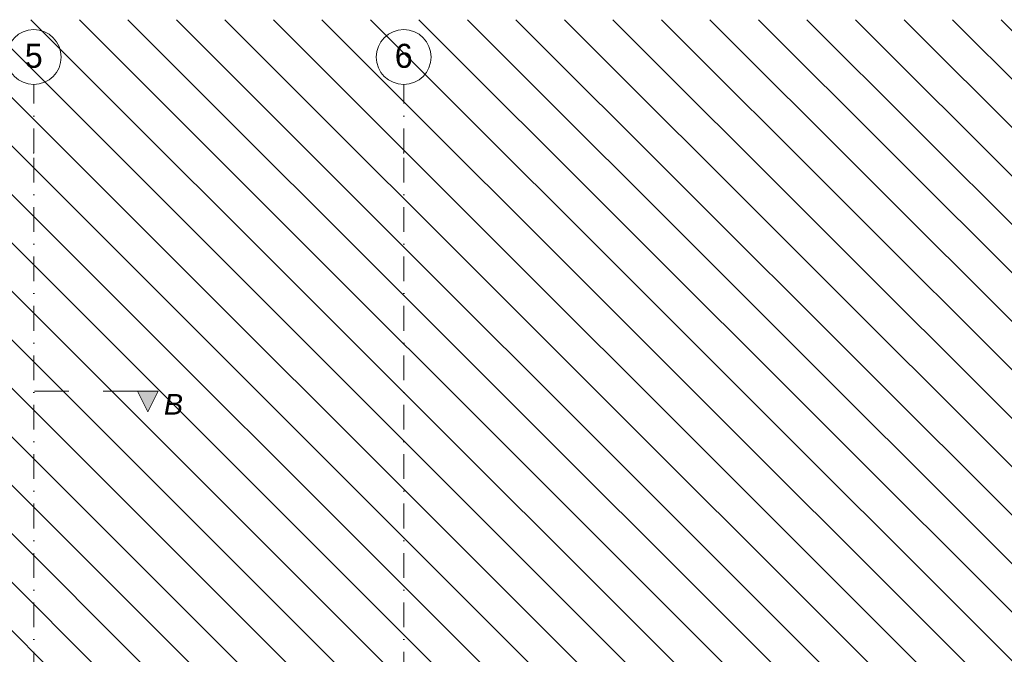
# Model space of a CAD drawing. Header units: centimetres. Extents: x -996 to 7161, y -1849 to 2591.
# Tile 48 of 49: x 2979 to 4414, y 1665 to 2591. Entities that reach past the tile are written whole.
import ezdxf
from ezdxf.enums import TextEntityAlignment as Align

# ---------------------------------------------------------------- set-up
doc = ezdxf.new("R2010")
doc.units = ezdxf.units.CM
doc.header["$LTSCALE"] = 0.1
doc.header["$MEASUREMENT"] = 0
doc.linetypes.add('Kropki i Kreski', pattern=[720, 360, -180, 0, -180])
doc.linetypes.add('Przerywana długa', pattern=[1000, 500, -500])
for name, color, linetype in [('1_przekroje.K_IR', 7, 'Continuous'), ('4_osie.ISTN', 7, 'Continuous'), ('5_opisy.K_IR', 7, 'Continuous')]:
    doc.layers.add(name, color=color, linetype=linetype)
doc.styles.add('GENERATED_STYLE_1', font='txt')
doc.styles.add('GENERATED_STYLE_2', font='txt')

# ---------------------------------------------------------------- blocks, each defined once
blk = doc.blocks.new('Wypełnienie_1_1', base_point=(0, 180))
at = {"layer": '5_opisy.K_IR', "linetype": 'Continuous', "lineweight": 0}
h = blk.add_hatch(dxfattribs=at)
h.set_pattern_fill('PZT_oznaczenia_dróg_dla__EA', color=252, style=0, pattern_type=2)
h.set_pattern_definition([(315, (0, 0), (35.35534, 35.35534), [])])
h.paths.add_polyline_path([(-995.5, -1848.9), (7161.2, -1848.9), (7161.2, 2591.1), (-995.5, 2591.1)])
h.paths.add_polyline_path([(818.6, -639), (666, -638.7), (666.3, -444.9), (818.6, -444.6), (818.6, -445), (818.6, 1591.1), (902.4, 1591.1), (902.4, 2146.9), (1582.4, 2146.9), (1582.4, 1591.1), (6098, 1591.1), (6098, -853.2), (4675.5, -853.2), (4675.5, 953.2), (4002.5, 953.2), (4002.5, -55.4), (4151.1, -55.4), (4151.3, -80.4), (4241.7, -227.7), (4241.7, -252.7), (4010.3, -252.7), (4025.7, -849.1), (818.6, -848.9)], flags=0)
blk = doc.blocks.new('Standardowy znacznik osi[4]_1', base_point=(2999.3, -1423.4))
at = {"layer": '4_osie.ISTN', "color": 252, "linetype": 'Kropki i Kreski', "lineweight": 0}
for p, q in [((2999.3, 2396.6), (2999.3, 2496.6)), ((2999.3, -1323.4), (2999.3, 2396.6))]:
    blk.add_line(p, q, dxfattribs=at)
at = {"layer": '4_osie.ISTN', "color": 252, "linetype": 'Continuous', "lineweight": 0}
blk.add_circle((2999.3, 2536.6), 40, dxfattribs=at)
at = {"layer": '4_osie.ISTN', "color": 252, "linetype": 'Kropki i Kreski', "lineweight": 0}
blk.add_point((2999.3, 2396.6), dxfattribs=at)
blk.add_point((2999.3, 2396.6), dxfattribs=at)
at = {"layer": '4_osie.ISTN', "color": 252, "lineweight": 0, "style": 'GENERATED_STYLE_1'}
for tag, p in [('AC_MarkerText_1_1', (2999.3, 2538.4)), ('AC_MarkerText_1_0', (2999.3, -1461.7))]:
    blk.add_attdef(tag, text='', height=35, rotation=360, dxfattribs=at).set_placement(p, align=Align.MIDDLE_CENTER)
blk = doc.blocks.new('Standardowy znacznik osi[5]_1', base_point=(3538.6, -1423.4))
at = {"layer": '4_osie.ISTN', "color": 252, "linetype": 'Kropki i Kreski', "lineweight": 0}
for p, q in [((3538.6, 2396.6), (3538.6, 2496.6)), ((3538.6, -1323.4), (3538.6, 2396.6))]:
    blk.add_line(p, q, dxfattribs=at)
at = {"layer": '4_osie.ISTN', "color": 252, "linetype": 'Continuous', "lineweight": 0}
blk.add_circle((3538.6, 2536.6), 40, dxfattribs=at)
at = {"layer": '4_osie.ISTN', "color": 252, "linetype": 'Kropki i Kreski', "lineweight": 0}
blk.add_point((3538.6, 2396.6), dxfattribs=at)
blk.add_point((3538.6, 2396.6), dxfattribs=at)
at = {"layer": '4_osie.ISTN', "color": 252, "lineweight": 0, "style": 'GENERATED_STYLE_1'}
for tag, p in [('AC_MarkerText_1_1', (3538.6, 2538.4)), ('AC_MarkerText_1_0', (3538.6, -1461.7))]:
    blk.add_attdef(tag, text='', height=35, rotation=360, dxfattribs=at).set_placement(p, align=Align.MIDDLE_CENTER)
blk = doc.blocks.new('Płaszczyzna odcinająca_2_1', base_point=(3165.5, 2049.2))
at = {"layer": '1_przekroje.K_IR', "linetype": 'Continuous', "lineweight": 0, "true_color": 0x000000}
blk.add_hatch(color=18, dxfattribs=at).paths.add_polyline_path([(3180.5, 2049.2), (3150.5, 2049.2), (3165.5, 2019.2)])
at = {"layer": '1_przekroje.K_IR', "color": 7, "linetype": 'Przerywana długa', "lineweight": 15}
blk.add_line((3150.5, 2049.2), (-132.1, 2049.2), dxfattribs=at)
at = {"layer": '1_przekroje.K_IR', "color": 7, "linetype": 'Continuous', "lineweight": 0}
for p, q in [((3180.5, 2049.2), (3150.5, 2049.2)), ((3150.5, 2049.2), (3165.5, 2019.2)), ((3165.5, 2019.2), (3180.5, 2049.2))]:
    blk.add_line(p, q, dxfattribs=at)
at = {"layer": '1_przekroje.K_IR', "color": 7, "lineweight": 0, "insert": (3217, 2014.9), "char_height": 30, "attachment_point": 9, "style": 'GENERATED_STYLE_2'}
blk.add_mtext('\\A1;{\\pqr;\\pt0;\\fArial|b0|i1|c238|p38;B}', dxfattribs=at)

msp = doc.modelspace()

# ---------------------------------------------------------------- block references
at = {"layer": '1_przekroje.K_IR', "color": 7, "lineweight": 15}
msp.add_blockref('Płaszczyzna odcinająca_2_1', (3165.5, 2049.2), dxfattribs=at)
at = {"layer": '4_osie.ISTN', "color": 252, "linetype": 'Continuous', "lineweight": 0}
ref = msp.add_blockref('Standardowy znacznik osi[4]_1', (2999.3, -1423.4), dxfattribs=at)
ref.add_attrib('AC_MarkerText_1_1', '5', dxfattribs={"color": 252, "lineweight": 0, "height": 35, "rotation": 360, "style": 'GENERATED_STYLE_1'}).set_placement((2999.3, 2538.4), align=Align.MIDDLE_CENTER)
ref = msp.add_blockref('Standardowy znacznik osi[5]_1', (3538.6, -1423.4), dxfattribs=at)
ref.add_attrib('AC_MarkerText_1_1', '6', dxfattribs={"color": 252, "lineweight": 0, "height": 35, "rotation": 360, "style": 'GENERATED_STYLE_1'}).set_placement((3538.6, 2538.4), align=Align.MIDDLE_CENTER)
at = {"layer": '5_opisy.K_IR', "color": 252, "linetype": 'Continuous', "lineweight": 0}
msp.add_blockref('Wypełnienie_1_1', (0, 180), dxfattribs=at)

doc.saveas('drawing.dxf')
